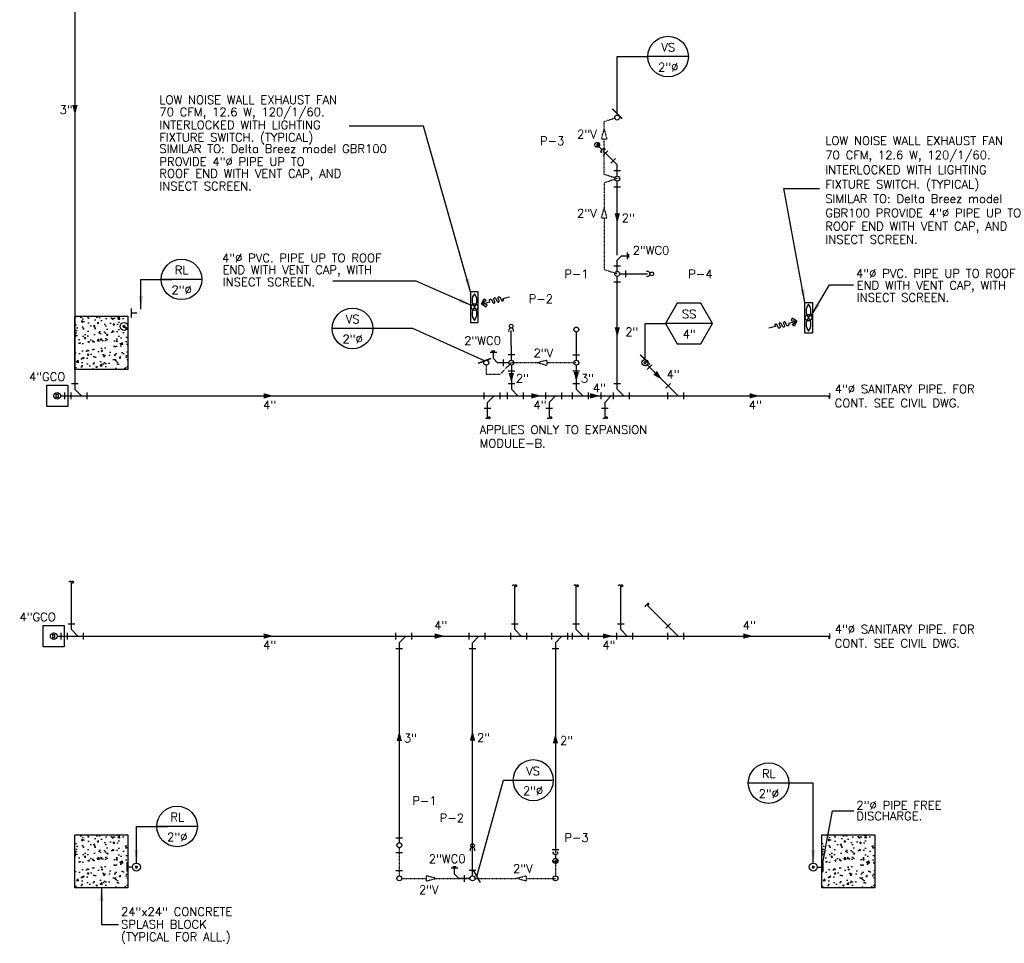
# Model space of a CAD drawing. Header units: inches. Extents: x -3803 to 26533, y -3756 to 2988.
# Tile 5 of 10: x 23312 to 23758, y 2236 to 2654. Entities that reach past the tile are written whole.
import ezdxf
from ezdxf.enums import TextEntityAlignment as Align

# ---------------------------------------------------------------- set-up
doc = ezdxf.new("R2010")
doc.units = ezdxf.units.IN
doc.header["$LTSCALE"] = 0.48
doc.header["$MEASUREMENT"] = 0
doc.linetypes.add('HIDDEN2', pattern=[0.1875, 0.125, -0.0625])
doc.layers.get('0').update_dxf_attribs({"linetype": 'CONTINUOUS'})
for name, color, linetype in [('AIR-FLOW', 8, 'CONTINUOUS'), ('ARNOTE', 4, 'CONTINUOUS'), ('EQUIP', 4, 'CONTINUOUS'), ('LA-MARCA', 7, 'CONTINUOUS'), ('M-PL-FT', 3, 'CONTINUOUS'), ('M-PL-SL', 6, 'CONTINUOUS'), ('M-PL-TXT', 3, 'CONTINUOUS'), ('M-PL-VL', 2, 'HIDDEN2'), ('TEXT', 2, 'CONTINUOUS')]:
    doc.layers.add(name, color=color, linetype=linetype)
doc.styles.add('100', font='SIMPLEX')
doc.styles.add('80', font='simplex.shx', dxfattribs={"height": 7.68})
doc.styles.add('DIM 1-200', font='arial.ttf', dxfattribs={"width": 0.75, "height": 0.3429})
doc.styles.add('PLAIN', font='arial.ttf', dxfattribs={"width": 0.85})
doc.styles.add('SIMPLEX', font='SIMPLEX')
doc.styles.add('Style 1-4 inch', font='arial.ttf', dxfattribs={"height": 3.75})
doc.dimstyles.new('Dim ARCH 1-4 INCH', dxfattribs={"dimscale": 40, "dimtxt": 3.75, "dimasz": 0.09375, "dimexe": 0.09375, "dimexo": 0.03125, "dimgap": 0.023438, "dimtad": 1, "dimdec": 0, "dimzin": 3, "dimdsep": 46, "dimlunit": 4, "dimtxsty": 'Style 1-4 inch', "dimblk": 'ARCHTICK', "dimcen": 0.0625, "dimdle": 0.09375, "dimclrd": 225, "dimclre": 225, "dimclrt": 256, "dimadec": 0, "dimazin": 0, "dimtfac": 1, "dimtdec": 0, "dimtofl": 0, "dimtmove": 1, "dimatfit": 3, "dimfxl": 1, "dimtolj": 1, "dimtzin": 0, "dimlwd": -1, "dimlwe": -1, "dimarcsym": 1})
doc.dimstyles.new('Flecha 5.12', dxfattribs={"dimtxt": 0.6096, "dimasz": 6, "dimexe": 0.16, "dimexo": 0.16, "dimgap": 0.0625, "dimtad": 1, "dimzin": 3, "dimdsep": 46, "dimtxsty": 'DIM 1-200', "dimcen": 3.84, "dimdle": 0.16, "dimclrd": 3, "dimclre": 256, "dimclrt": 256, "dimadec": 0, "dimazin": 0, "dimtfac": 1, "dimtofl": 0, "dimtmove": 0, "dimatfit": 3, "dimfxl": 1, "dimfrac": 2, "dimtolj": 1, "dimtzin": 1, "dimarcsym": 0})
doc.dimstyles.new('Ma24', dxfattribs={"dimscale": 48, "dimtxt": 0.09375, "dimasz": 0.09375, "dimexe": 0.0625, "dimexo": 0.0625, "dimgap": 0.046875, "dimtad": 1, "dimdec": 0, "dimzin": 3, "dimdsep": 46, "dimlunit": 4, "dimtxsty": 'PLAIN', "dimblk": 'ARCHTICK', "dimcen": 0.0625, "dimdle": 0.0625, "dimclrd": 4, "dimclre": 4, "dimclrt": 2, "dimaunit": 1, "dimadec": 0, "dimazin": 0, "dimtfac": 1, "dimtdec": 0, "dimtix": 1, "dimtmove": 2, "dimatfit": 3, "dimldrblk": 'ARCHTICK', "dimfxl": 1, "dimfrac": 2, "dimtolj": 1, "dimtzin": 0, "dimarcsym": 0})

# ---------------------------------------------------------------- blocks, each defined once
blk = doc.blocks.new('*X5')
at = {"color": 0}
for p, q in [((1488.72, 1527.78), (1489.43, 1527.78)), ((1488.75, 1527.81), (1489.44, 1527.81)), ((1488.78, 1527.84), (1489.45, 1527.84)), ((1488.82, 1527.88), (1489.47, 1527.88)), ((1488.85, 1527.91), (1489.48, 1527.91)), ((1488.89, 1527.94), (1489.5, 1527.94)), ((1488.93, 1527.97), (1489.52, 1527.97)), ((1488.97, 1528), (1489.54, 1528)), ((1489.02, 1528.03), (1489.56, 1528.03)), ((1489.06, 1528.06), (1489.58, 1528.06)), ((1489.12, 1528.09), (1489.61, 1528.09)), ((1489.18, 1528.12), (1489.64, 1528.12)), ((1489.25, 1528.16), (1489.67, 1528.16)), ((1489.33, 1528.19), (1489.71, 1528.19)), ((1489.42, 1528.22), (1489.75, 1528.22)), ((1489.55, 1528.25), (1489.79, 1528.25)), ((1488.34, 1526.88), (1489.7, 1526.88)), ((1488.34, 1526.84), (1489.74, 1526.84)), ((1488.34, 1526.81), (1489.78, 1526.81)), ((1488.34, 1526.78), (1489.84, 1526.78)), ((1488.34, 1526.75), (1489.89, 1526.75)), ((1488.34, 1526.72), (1489.94, 1526.72)), ((1488.34, 1526.69), (1489.98, 1526.69)), ((1488.35, 1526.97), (1489.6, 1526.97)), ((1488.35, 1526.94), (1489.63, 1526.94)), ((1488.35, 1526.91), (1489.66, 1526.91)), ((1488.35, 1526.66), (1490.01, 1526.66)), ((1488.35, 1526.62), (1490.04, 1526.62)), ((1488.35, 1526.59), (1490.07, 1526.59)), ((1488.36, 1527.03), (1489.55, 1527.03)), ((1488.36, 1527), (1489.58, 1527)), ((1488.36, 1526.56), (1490.1, 1526.56)), ((1488.36, 1526.53), (1490.12, 1526.53)), ((1488.37, 1527.09), (1489.51, 1527.09)), ((1488.37, 1527.06), (1489.53, 1527.06)), ((1488.37, 1526.5), (1490.14, 1526.5)), ((1488.37, 1526.47), (1490.16, 1526.47)), ((1488.38, 1527.12), (1489.5, 1527.12)), ((1488.38, 1526.44), (1490.18, 1526.44)), ((1488.39, 1527.16), (1489.48, 1527.16)), ((1488.39, 1526.41), (1490.2, 1526.41)), ((1488.4, 1527.19), (1489.47, 1527.19)), ((1488.4, 1526.38), (1490.21, 1526.38)), ((1488.41, 1527.22), (1489.45, 1527.22)), ((1488.41, 1526.34), (1490.23, 1526.34)), ((1488.41, 1526.31), (1490.24, 1526.31)), ((1488.42, 1527.25), (1489.44, 1527.25)), ((1488.43, 1527.28), (1489.43, 1527.28)), ((1488.43, 1526.28), (1490.25, 1526.28)), ((1488.44, 1527.31), (1489.42, 1527.31)), ((1488.44, 1526.25), (1490.26, 1526.25)), ((1488.45, 1527.34), (1489.41, 1527.34)), ((1488.45, 1526.22), (1490.27, 1526.22)), ((1488.46, 1527.38), (1489.41, 1527.38)), ((1488.46, 1526.19), (1490.27, 1526.19)), ((1488.48, 1527.41), (1489.4, 1527.41)), ((1488.48, 1526.16), (1490.28, 1526.16)), ((1488.49, 1527.44), (1489.4, 1527.44)), ((1488.49, 1526.12), (1490.28, 1526.12)), ((1488.51, 1527.47), (1489.4, 1527.47)), ((1488.51, 1526.09), (1490.28, 1526.09)), ((1488.52, 1526.06), (1490.29, 1526.06)), ((1488.53, 1527.5), (1489.39, 1527.5)), ((1488.54, 1527.53), (1489.39, 1527.53)), ((1488.54, 1526.03), (1490.29, 1526.03)), ((1488.56, 1527.56), (1489.4, 1527.56)), ((1488.56, 1526), (1490.29, 1526)), ((1488.58, 1527.59), (1489.4, 1527.59)), ((1488.58, 1525.97), (1490.28, 1525.97)), ((1488.6, 1527.62), (1489.4, 1527.62)), ((1488.6, 1525.94), (1490.28, 1525.94)), ((1488.62, 1527.66), (1489.4, 1527.66)), ((1488.62, 1525.91), (1490.28, 1525.91)), ((1488.64, 1525.88), (1490.27, 1525.88)), ((1488.65, 1527.69), (1489.41, 1527.69)), ((1488.67, 1527.72), (1489.42, 1527.72)), ((1488.67, 1525.84), (1490.27, 1525.84)), ((1488.69, 1525.81), (1490.26, 1525.81)), ((1488.7, 1527.75), (1489.42, 1527.75)), ((1488.72, 1525.78), (1490.25, 1525.78)), ((1488.75, 1525.75), (1490.24, 1525.75)), ((1488.78, 1525.72), (1490.23, 1525.72)), ((1488.81, 1525.69), (1490.22, 1525.69)), ((1488.85, 1525.66), (1490.2, 1525.66)), ((1488.88, 1525.62), (1490.19, 1525.62)), ((1488.92, 1525.59), (1490.17, 1525.59)), ((1488.96, 1525.56), (1490.15, 1525.56)), ((1489.01, 1525.53), (1490.13, 1525.53)), ((1489.06, 1525.5), (1490.1, 1525.5)), ((1489.11, 1525.47), (1490.08, 1525.47)), ((1489.17, 1525.44), (1490.05, 1525.44)), ((1489.24, 1525.41), (1490.02, 1525.41)), ((1489.31, 1525.38), (1489.98, 1525.38)), ((1489.4, 1525.34), (1489.94, 1525.34)), ((1489.52, 1525.31), (1489.9, 1525.31)), ((1489.75, 1525.28), (1489.85, 1525.28))]:
    blk.add_line(p, q, dxfattribs=at)
blk = doc.blocks.new('_ArchTick')
at = {"color": 0, "linetype": 'ByBlock', "const_width": 0.15}
blk.add_lwpolyline([(-0.5, -0.5), (0.5, 0.5)], dxfattribs=at)
blk = doc.blocks.new('VS')
at = {"layer": 'LA-MARCA', "color": 3}
blk.add_line((0.1914, 0), (-0.1914, 0), dxfattribs=at)
at = {"layer": 'LA-MARCA', "color": 2}
blk.add_circle((0, 0), 0.1914, dxfattribs=at)
at = {"layer": 'LA-MARCA', "color": 4, "style": 'SIMPLEX'}
for p in [(0.0017, 0.0814), (0.0017, -0.0768)]:
    blk.add_attdef('REFERENCE', text='', height=0.08, dxfattribs=at).set_placement(p, align=Align.MIDDLE)
blk = doc.blocks.new('SS')
at = {"layer": 'LA-MARCA', "color": 3}
blk.add_line((0.221, 0), (-0.221, 0), dxfattribs=at)
at = {"layer": 'LA-MARCA', "color": 2}
blk.add_lwpolyline([(0.221, 0), (0.1105, 0.1914), (-0.1105, 0.1914), (-0.221, 0), (-0.1105, -0.1914), (0.1105, -0.1914)], close=True, dxfattribs=at)
at = {"layer": 'LA-MARCA', "color": 4, "style": 'SIMPLEX'}
for p in [(0.0017, 0.0814), (0.0017, -0.0768)]:
    blk.add_attdef('REFERENCE', text='', height=0.08, dxfattribs=at).set_placement(p, align=Align.MIDDLE)
blk = doc.blocks.new('*X26')
at = {"color": 0}
for p, q in [((1488.72, 1527.78), (1489.43, 1527.78)), ((1488.75, 1527.81), (1489.44, 1527.81)), ((1488.78, 1527.84), (1489.45, 1527.84)), ((1488.82, 1527.88), (1489.47, 1527.88)), ((1488.85, 1527.91), (1489.48, 1527.91)), ((1488.89, 1527.94), (1489.5, 1527.94)), ((1488.93, 1527.97), (1489.52, 1527.97)), ((1488.97, 1528), (1489.54, 1528)), ((1489.02, 1528.03), (1489.56, 1528.03)), ((1489.06, 1528.06), (1489.58, 1528.06)), ((1489.12, 1528.09), (1489.61, 1528.09)), ((1489.18, 1528.12), (1489.64, 1528.12)), ((1489.25, 1528.16), (1489.67, 1528.16)), ((1489.33, 1528.19), (1489.71, 1528.19)), ((1489.42, 1528.22), (1489.75, 1528.22)), ((1489.55, 1528.25), (1489.79, 1528.25)), ((1488.34, 1526.88), (1489.7, 1526.88)), ((1488.34, 1526.84), (1489.74, 1526.84)), ((1488.34, 1526.81), (1489.78, 1526.81)), ((1488.34, 1526.78), (1489.84, 1526.78)), ((1488.34, 1526.75), (1489.89, 1526.75)), ((1488.34, 1526.72), (1489.94, 1526.72)), ((1488.34, 1526.69), (1489.98, 1526.69)), ((1488.35, 1526.97), (1489.6, 1526.97)), ((1488.35, 1526.94), (1489.63, 1526.94)), ((1488.35, 1526.91), (1489.66, 1526.91)), ((1488.35, 1526.66), (1490.01, 1526.66)), ((1488.35, 1526.62), (1490.04, 1526.62)), ((1488.35, 1526.59), (1490.07, 1526.59)), ((1488.36, 1527.03), (1489.55, 1527.03)), ((1488.36, 1527), (1489.58, 1527)), ((1488.36, 1526.56), (1490.1, 1526.56)), ((1488.36, 1526.53), (1490.12, 1526.53)), ((1488.37, 1527.09), (1489.51, 1527.09)), ((1488.37, 1527.06), (1489.53, 1527.06)), ((1488.37, 1526.5), (1490.14, 1526.5)), ((1488.37, 1526.47), (1490.16, 1526.47)), ((1488.38, 1527.12), (1489.5, 1527.12)), ((1488.38, 1526.44), (1490.18, 1526.44)), ((1488.39, 1527.16), (1489.48, 1527.16)), ((1488.39, 1526.41), (1490.2, 1526.41)), ((1488.4, 1527.19), (1489.47, 1527.19)), ((1488.4, 1526.38), (1490.21, 1526.38)), ((1488.41, 1527.22), (1489.45, 1527.22)), ((1488.41, 1526.34), (1490.23, 1526.34)), ((1488.41, 1526.31), (1490.24, 1526.31)), ((1488.42, 1527.25), (1489.44, 1527.25)), ((1488.43, 1527.28), (1489.43, 1527.28)), ((1488.43, 1526.28), (1490.25, 1526.28)), ((1488.44, 1527.31), (1489.42, 1527.31)), ((1488.44, 1526.25), (1490.26, 1526.25)), ((1488.45, 1527.34), (1489.41, 1527.34)), ((1488.45, 1526.22), (1490.27, 1526.22)), ((1488.46, 1527.38), (1489.41, 1527.38)), ((1488.46, 1526.19), (1490.27, 1526.19)), ((1488.48, 1527.41), (1489.4, 1527.41)), ((1488.48, 1526.16), (1490.28, 1526.16)), ((1488.49, 1527.44), (1489.4, 1527.44)), ((1488.49, 1526.12), (1490.28, 1526.12)), ((1488.51, 1527.47), (1489.4, 1527.47)), ((1488.51, 1526.09), (1490.28, 1526.09)), ((1488.52, 1526.06), (1490.29, 1526.06)), ((1488.53, 1527.5), (1489.39, 1527.5)), ((1488.54, 1527.53), (1489.39, 1527.53)), ((1488.54, 1526.03), (1490.29, 1526.03)), ((1488.56, 1527.56), (1489.4, 1527.56)), ((1488.56, 1526), (1490.29, 1526)), ((1488.58, 1527.59), (1489.4, 1527.59)), ((1488.58, 1525.97), (1490.28, 1525.97)), ((1488.6, 1527.62), (1489.4, 1527.62)), ((1488.6, 1525.94), (1490.28, 1525.94)), ((1488.62, 1527.66), (1489.4, 1527.66)), ((1488.62, 1525.91), (1490.28, 1525.91)), ((1488.64, 1525.88), (1490.27, 1525.88)), ((1488.65, 1527.69), (1489.41, 1527.69)), ((1488.67, 1527.72), (1489.42, 1527.72)), ((1488.67, 1525.84), (1490.27, 1525.84)), ((1488.69, 1525.81), (1490.26, 1525.81)), ((1488.7, 1527.75), (1489.42, 1527.75)), ((1488.72, 1525.78), (1490.25, 1525.78)), ((1488.75, 1525.75), (1490.24, 1525.75)), ((1488.78, 1525.72), (1490.23, 1525.72)), ((1488.81, 1525.69), (1490.22, 1525.69)), ((1488.85, 1525.66), (1490.2, 1525.66)), ((1488.88, 1525.62), (1490.19, 1525.62)), ((1488.92, 1525.59), (1490.17, 1525.59)), ((1488.96, 1525.56), (1490.15, 1525.56)), ((1489.01, 1525.53), (1490.13, 1525.53)), ((1489.06, 1525.5), (1490.1, 1525.5)), ((1489.11, 1525.47), (1490.08, 1525.47)), ((1489.17, 1525.44), (1490.05, 1525.44)), ((1489.24, 1525.41), (1490.02, 1525.41)), ((1489.31, 1525.38), (1489.98, 1525.38)), ((1489.4, 1525.34), (1489.94, 1525.34)), ((1489.52, 1525.31), (1489.9, 1525.31)), ((1489.75, 1525.28), (1489.85, 1525.28))]:
    blk.add_line(p, q, dxfattribs=at)
blk = doc.blocks.new('A$C62CB7B83')
at = {"layer": 'AIR-FLOW', "color": 2}
for points in [[(-17.89, -0.06), (-15.24, 2.95), (-14.2, 1.34), (-17.89, -0.06)], [(-17.89, -0.06), (-15.22, -3.05), (-14.19, -1.44), (-17.89, -0.06)]]:
    blk.add_lwpolyline(points, dxfattribs=at)
blk.add_lwpolyline([(-17.89, -0.06), (-11.84, -0.04), (-11.99, 0.8, -1), (-10.44, 1.08), (-10.04, -1.15, 1), (-8.48, -0.87), (-8.78, 0.81, -1), (-7.23, 1.09), (-6.83, -1.13, 1), (-5.28, -0.86), (-5.58, 0.82, -1), (-4.02, 1.1), (-3.61, -1.18, 1), (-2.2, -0.93), (-2.37, -0.01), (2.37, 0.01)], format="xyb", dxfattribs=at)

msp = doc.modelspace()

# ---------------------------------------------------------------- hatches: boundary and pattern name
at = {"layer": 'M-PL-FT'}
h = msp.add_hatch(dxfattribs=at)
h.set_pattern_fill('AR-CONC', color=9)
h.set_pattern_definition([(50, (7875.533, 20551.327), (7.1726018, -0.6275213), [0.75, -8.25]), (355, (7875.533, 20551.327), (-1.3875133, 7.5219213), [0.6, -6.6]), (100.451444, (7876.131, 20551.2745), (5.7850885, 6.8944), [0.637402, -7.0114211]), (46.1842, (7875.533, 20553.327), (10.6724133, -1.6551928), [1.125, -12.375]), (96.635635, (7876.423, 20553.189), (9.3466195, 9.741186), [0.9561034, -10.5171376]), (351.184164, (7875.533, 20553.327), (9.3466195, 9.741186), [0.9, -9.9]), (21, (7876.533, 20552.827), (5.9690705, -4.0261889), [0.75, -8.25]), (326, (7876.533, 20552.827), (2.4331533, 7.2515005), [0.6, -6.6]), (71.451445, (7877.0306, 20552.491), (8.4022238, 3.2253115), [0.637402, -7.0114211]), (37.5, (7875.5332, 20551.3268), (0.12159855, 3.32893854), [0, -6.52, 0, -6.7, 0, -6.625]), (7.5, (7875.5332, 20551.327), (2.6306954, 3.9441171), [0, -3.82, 0, -6.37, 0, -2.525]), (327.5, (7873.3032, 20551.3268), (5.33822436, -0.22554872), [0, -2.5, 0, -7.8, 0, -10.35]), (317.5, (7872.303, 20551.327), (5.8318617, 1.0010498), [0, -3.25, 0, -5.18, 0, -7.35])])
h.paths.add_polyline_path([(23336.93, 2520.11), (23360.93, 2520.11), (23360.93, 2496.11), (23336.93, 2496.11)])
h = msp.add_hatch(dxfattribs=at)
h.set_pattern_fill('AR-CONC', color=9)
h.set_pattern_definition([(50, (7875.533, 20316.575), (7.1726018, -0.6275213), [0.75, -8.25]), (355, (7875.533, 20316.575), (-1.3875133, 7.5219213), [0.6, -6.6]), (100.451444, (7876.131, 20316.523), (5.7850885, 6.8944), [0.637402, -7.0114211]), (46.1842, (7875.533, 20318.575), (10.6724133, -1.6551928), [1.125, -12.375]), (96.635635, (7876.423, 20318.437), (9.3466195, 9.741186), [0.9561034, -10.5171376]), (351.184164, (7875.533, 20318.575), (9.3466195, 9.741186), [0.9, -9.9]), (21, (7876.533, 20318.075), (5.9690705, -4.0261889), [0.75, -8.25]), (326, (7876.533, 20318.075), (2.4331533, 7.2515005), [0.6, -6.6]), (71.451445, (7877.0306, 20317.74), (8.4022238, 3.2253115), [0.637402, -7.0114211]), (37.5, (7875.5332, 20316.5752), (0.12159855, 3.32893854), [0, -6.52, 0, -6.7, 0, -6.625]), (7.5, (7875.5332, 20316.5752), (2.6306954, 3.9441171), [0, -3.82, 0, -6.37, 0, -2.525]), (327.5, (7873.3032, 20316.5752), (5.33822436, -0.22554872), [0, -2.5, 0, -7.8, 0, -10.35]), (317.5, (7872.303, 20316.5752), (5.8318617, 1.0010498), [0, -3.25, 0, -5.18, 0, -7.35])])
h.paths.add_polyline_path([(23336.93, 2285.36), (23360.93, 2285.36), (23360.93, 2261.36), (23336.93, 2261.36)])
h = msp.add_hatch(dxfattribs=at)
h.set_pattern_fill('AR-CONC', color=9)
h.set_pattern_definition([(50, (8213.658, 20316.575), (7.1726018, -0.6275213), [0.75, -8.25]), (355, (8213.658, 20316.575), (-1.3875133, 7.5219213), [0.6, -6.6]), (100.451444, (8214.256, 20316.523), (5.7850885, 6.8944), [0.637402, -7.0114211]), (46.1842, (8213.658, 20318.575), (10.6724133, -1.6551928), [1.125, -12.375]), (96.635635, (8214.548, 20318.437), (9.3466195, 9.741186), [0.9561034, -10.5171376]), (351.184164, (8213.658, 20318.575), (9.3466195, 9.741186), [0.9, -9.9]), (21, (8214.658, 20318.075), (5.9690705, -4.0261889), [0.75, -8.25]), (326, (8214.658, 20318.075), (2.4331533, 7.2515005), [0.6, -6.6]), (71.451445, (8215.1556, 20317.74), (8.4022238, 3.2253115), [0.637402, -7.0114211]), (37.5, (8213.6582, 20316.5752), (0.12159855, 3.32893854), [0, -6.52, 0, -6.7, 0, -6.625]), (7.5, (8213.6582, 20316.5752), (2.6306954, 3.9441171), [0, -3.82, 0, -6.37, 0, -2.525]), (327.5, (8211.4282, 20316.5752), (5.33822436, -0.22554872), [0, -2.5, 0, -7.8, 0, -10.35]), (317.5, (8210.428, 20316.5752), (5.8318617, 1.0010498), [0, -3.25, 0, -5.18, 0, -7.35])])
h.paths.add_polyline_path([(23675.05, 2285.36), (23699.05, 2285.36), (23699.05, 2261.36), (23675.05, 2261.36)])

# ---------------------------------------------------------------- linework, layer by layer
at = {"layer": 'EQUIP', "color": 4}
for points in [[(23516.1, 2531.18), (23516.1, 2517.32), (23519.43, 2517.32), (23519.43, 2531.18), (23516.1, 2531.18), (23516.1, 2531.18)], [(23670.9, 2526.36), (23670.9, 2512.5), (23667.43, 2512.5), (23667.43, 2526.36), (23670.9, 2526.36), (23670.9, 2526.36)]]:
    msp.add_lwpolyline(points, dxfattribs=at)
for centre, start, end in [((23521.47, 2527.34), 140.291, 219.709), ((23514.18, 2527.34), 320.291, 39.709), ((23521.47, 2521.29), 140.291, 219.709), ((23514.18, 2521.29), 320.291, 39.709), ((23672.75, 2522.52), 140.291, 219.709), ((23665.46, 2522.52), 320.291, 39.709), ((23672.75, 2516.47), 140.291, 219.709), ((23665.46, 2516.47), 320.291, 39.709)]:
    msp.add_arc(centre, 4.74, start, end, dxfattribs=at)
at = {"layer": 'M-PL-FT'}
for p, q in [((23576.08, 2592.96), (23578.2, 2595.08)), ((23576.08, 2592.96), (23578.2, 2595.08)), ((23579.57, 2589.46), (23581.7, 2591.59)), ((23579.57, 2589.46), (23581.7, 2591.59)), ((23580.98, 2586.07), (23583.98, 2586.07)), ((23580.98, 2586.07), (23583.98, 2586.07)), ((23580.98, 2578.8), (23583.98, 2578.8)), ((23587.1, 2545.95), (23587.1, 2548.95)), ((23587.1, 2545.95), (23587.1, 2548.95)), ((23587.77, 2546.73), (23587.77, 2548.23)), ((23580.98, 2542.94), (23583.98, 2542.94)), ((23580.98, 2542.94), (23583.98, 2542.94)), ((23586.22, 2540.81), (23586.22, 2537.81)), ((23580.98, 2535.67), (23583.98, 2535.67)), ((23362.41, 2523.58), (23362.41, 2519.51)), ((23527.89, 2503.73), (23524.89, 2503.73)), ((23527.89, 2503.73), (23524.89, 2503.73)), ((23527.1, 2504.4), (23525.6, 2504.4)), ((23533.03, 2502.84), (23536.03, 2502.84)), ((23562.44, 2502.74), (23565.44, 2502.74)), ((23562.44, 2502.74), (23565.44, 2502.74)), ((23530.9, 2497.61), (23530.9, 2500.61)), ((23530.9, 2497.61), (23530.9, 2500.61)), ((23598.09, 2498.19), (23595.97, 2496.07)), ((23533.03, 2495.48), (23536.03, 2495.48)), ((23562.44, 2495.48), (23565.44, 2495.48)), ((23335.43, 2489.72), (23338.43, 2489.72)), ((23533.03, 2489.72), (23536.03, 2489.72)), ((23562.44, 2489.72), (23565.44, 2489.72)), ((23580.98, 2489.72), (23583.98, 2489.72)), ((23606.53, 2489.75), (23604.41, 2487.62)), ((23332.29, 2482.61), (23332.29, 2485.61)), ((23335.19, 2482.61), (23335.19, 2485.61)), ((23342.46, 2482.61), (23342.46, 2485.61)), ((23522.04, 2485.61), (23522.04, 2482.61)), ((23529.3, 2485.61), (23529.3, 2482.61)), ((23532.8, 2482.61), (23532.8, 2485.61)), ((23540.06, 2482.61), (23540.06, 2485.61)), ((23549.94, 2485.61), (23549.94, 2482.61)), ((23557.2, 2485.61), (23557.2, 2482.61)), ((23562.21, 2482.61), (23562.21, 2485.61)), ((23569.48, 2482.61), (23569.48, 2485.61)), ((23575.11, 2485.61), (23575.11, 2482.61)), ((23580.75, 2482.61), (23580.75, 2485.61)), ((23588.01, 2482.61), (23588.01, 2485.61)), ((23605.4, 2482.61), (23605.4, 2485.61)), ((23612.66, 2482.61), (23612.66, 2485.61)), ((23522.27, 2478.5), (23525.27, 2478.5)), ((23550.17, 2478.5), (23553.17, 2478.5)), ((23575.34, 2478.5), (23578.34, 2478.5)), ((23333.8, 2380.97), (23336.8, 2380.97)), ((23534.54, 2380.97), (23537.54, 2380.97)), ((23562.44, 2380.97), (23565.44, 2380.97)), ((23582.55, 2380.97), (23585.55, 2380.97)), ((23606.53, 2380.99), (23604.41, 2378.87)), ((23330.66, 2373.86), (23330.66, 2376.86)), ((23333.57, 2373.86), (23333.57, 2376.86)), ((23340.83, 2373.86), (23340.83, 2376.86)), ((23482.06, 2376.86), (23482.06, 2373.86)), ((23489.32, 2376.86), (23489.32, 2373.86)), ((23515.2, 2376.86), (23515.2, 2373.86)), ((23522.46, 2376.86), (23522.46, 2373.86)), ((23534.31, 2373.86), (23534.31, 2376.86)), ((23541.57, 2373.86), (23541.57, 2376.86)), ((23552.76, 2376.86), (23552.76, 2373.86)), ((23560.02, 2376.86), (23560.02, 2373.86)), ((23562.21, 2373.86), (23562.21, 2376.86)), ((23569.48, 2373.86), (23569.48, 2376.86)), ((23582.32, 2373.86), (23582.32, 2376.86)), ((23589.58, 2373.86), (23589.58, 2376.86)), ((23605.4, 2373.86), (23605.4, 2376.86)), ((23612.66, 2373.86), (23612.66, 2376.86)), ((23482.29, 2369.74), (23485.29, 2369.74)), ((23515.43, 2369.74), (23518.43, 2369.74)), ((23552.99, 2369.74), (23555.99, 2369.74)), ((23482.29, 2284.05), (23485.29, 2284.05)), ((23482.29, 2284.05), (23485.29, 2284.05)), ((23552.99, 2278.81), (23555.99, 2278.81)), ((23552.99, 2278.81), (23555.99, 2278.81)), ((23482.29, 2277.45), (23485.29, 2277.45)), ((23482.29, 2277.45), (23485.29, 2277.45)), ((23360.39, 2272.81), (23360.39, 2268.74)), ((23510.29, 2270.29), (23507.29, 2270.29)), ((23510.29, 2270.29), (23507.29, 2270.29)), ((23509.5, 2270.96), (23508, 2270.96)), ((23515.43, 2269.4), (23518.43, 2269.4)), ((23675.52, 2272.81), (23675.52, 2268.74)), ((23482.29, 2269.3), (23485.29, 2269.3)), ((23482.29, 2269.3), (23485.29, 2269.3)), ((23513.3, 2264.17), (23513.3, 2267.17)), ((23513.3, 2264.17), (23513.3, 2267.17))]:
    msp.add_line(p, q, dxfattribs=at)
for points in [[(23575.72, 2594.26, -0.092128), (23575.42, 2594.25, -0.160064), (23575.22, 2594.35, -0.160064), (23575.11, 2594.56, -0.106314), (23575.13, 2594.9, -0.070973), (23575.28, 2595.24, -0.057274), (23575.56, 2595.6, -0.057274), (23575.92, 2595.88, -0.070973), (23576.26, 2596.03, -0.106314), (23576.6, 2596.05, -0.160064), (23576.81, 2595.94, -0.160064), (23576.91, 2595.74, -0.092128), (23576.9, 2595.44)], [(23553.65, 2277.64, 0.092128), (23553.43, 2277.44, 0.160064), (23553.36, 2277.22, 0.160064), (23553.43, 2277, 0.106314), (23553.69, 2276.77, 0.070973), (23554.03, 2276.63, 0.057274), (23554.49, 2276.58, 0.057274), (23554.94, 2276.63, 0.070973), (23555.28, 2276.77, 0.106314), (23555.54, 2277, 0.160064), (23555.61, 2277.22, 0.160064), (23555.54, 2277.44, 0.092128), (23555.32, 2277.64)]]:
    msp.add_lwpolyline(points, format="xyb", dxfattribs=at)
at = {"layer": 'M-PL-FT', "color": 9}
for points in [[(23336.93, 2520.11), (23360.93, 2520.11), (23360.93, 2496.11), (23336.93, 2496.11)], [(23336.93, 2285.36), (23360.93, 2285.36), (23360.93, 2261.36), (23336.93, 2261.36)], [(23675.05, 2285.36), (23699.05, 2285.36), (23699.05, 2261.36), (23675.05, 2261.36)]]:
    msp.add_lwpolyline(points, close=True, dxfattribs=at)
at = {"layer": 'M-PL-FT'}
for points in [[(23333.72, 2488.91), (23333.72, 2479.31), (23324.12, 2479.31), (23324.12, 2488.91)], [(23332.09, 2380.16), (23332.09, 2370.56), (23322.49, 2370.56), (23322.49, 2380.16)]]:
    msp.add_lwpolyline(points, close=True, dxfattribs=at)
at = {"layer": 'M-PL-FT', "color": 1}
for points in [[(23328.33, 2484.7), (23328.33, 2483.52), (23329.5, 2483.52), (23329.5, 2484.7)], [(23326.7, 2375.94), (23326.7, 2374.77), (23327.88, 2374.77), (23327.88, 2375.94)]]:
    msp.add_lwpolyline(points, close=True, dxfattribs=at)
at = {"layer": 'M-PL-FT', "linetype": 'Continuous'}
for centre in [(23582.48, 2610.1), (23573.38, 2597.78), (23582.48, 2582.44), (23582.48, 2539.31), (23563.94, 2514.11), (23523.14, 2499.11), (23534.53, 2499.11), (23563.94, 2499.11), (23483.79, 2280.67), (23554.49, 2273.57), (23483.79, 2265.67), (23516.93, 2265.67), (23554.49, 2265.67)]:
    msp.add_circle(centre, 1.12, dxfattribs=at)
at = {"layer": 'M-PL-FT'}
for centre, radius in [((23598.12, 2539.31), 0.844), ((23598.12, 2539.31), 0.844), ((23534.41, 2515.65), 0.844), ((23534.41, 2515.65), 0.844), ((23328.92, 2484.11), 1.5), ((23327.29, 2375.36), 1.5), ((23516.93, 2280.59), 0.844), ((23516.93, 2280.59), 0.844)]:
    msp.add_circle(centre, radius, dxfattribs=at)
at = {"layer": 'M-PL-FT', "color": 6, "linetype": 'Continuous'}
for centre in [(23517.83, 2524.32), (23669.11, 2519.5)]:
    msp.add_circle(centre, 1.5, dxfattribs=at)
at = {"layer": 'M-PL-FT'}
for centre, radius, start, end in [((23572.77, 2597.6), 0.64, 253.4906, 16.5094), ((23573.99, 2597.96), 0.64, 73.4906, 196.5094), ((23596.15, 2539.31), 1.12, 247.8741, 112.1259), ((23534.41, 2513.69), 1.12, 337.8741, 202.1259), ((23516.93, 2278.62), 1.12, 337.8741, 202.1259), ((23555.05, 2273.26), 0.64, 28.4906, 151.5094), ((23553.92, 2273.87), 0.64, 208.4906, 331.5094)]:
    msp.add_arc(centre, radius, start, end, dxfattribs=at)
at = {"layer": 'M-PL-SL'}
for p, q in [((23336.93, 2763.36), (23336.93, 2487.11)), ((23574.18, 2596.98), (23575.56, 2595.6)), ((23576.01, 2595.15), (23582.48, 2588.68)), ((23582.48, 2583.56), (23582.48, 2588.68)), ((23582.48, 2547.74), (23582.48, 2581.31)), ((23584.43, 2547.45), (23582.48, 2545.55)), ((23584.43, 2547.45), (23587.1, 2547.45)), ((23582.48, 2540.43), (23582.48, 2545.55)), ((23582.48, 2487.11), (23582.48, 2538.18)), ((23583.61, 2539.31), (23596.15, 2539.31)), ((23534.53, 2500.23), (23534.41, 2513.69)), ((23563.94, 2512.98), (23563.94, 2500.23)), ((23526.39, 2501.06), (23526.39, 2503.73)), ((23526.39, 2501.06), (23528.29, 2499.11)), ((23533.4, 2499.11), (23528.29, 2499.11)), ((23534.53, 2497.98), (23534.53, 2487.11)), ((23563.94, 2497.98), (23563.94, 2487.11)), ((23596.05, 2498.11), (23610.05, 2484.11)), ((23330.41, 2484.11), (23678.49, 2484.11)), ((23336.93, 2487.11), (23339.85, 2484.11)), ((23523.77, 2481.11), (23526.69, 2484.11)), ((23534.53, 2487.11), (23537.45, 2484.11)), ((23551.67, 2481.11), (23554.59, 2484.11)), ((23563.94, 2487.11), (23566.87, 2484.11)), ((23576.84, 2481.11), (23579.76, 2484.11)), ((23582.48, 2487.11), (23585.4, 2484.11)), ((23523.77, 2473.99), (23523.77, 2481.11)), ((23551.67, 2481.11), (23551.67, 2473.99)), ((23576.84, 2481.11), (23576.84, 2473.99)), ((23335.3, 2378.36), (23335.3, 2399.78)), ((23536.04, 2378.36), (23536.04, 2398.16)), ((23563.94, 2378.36), (23563.94, 2398.16)), ((23584.05, 2378.36), (23584.05, 2398.16)), ((23596.05, 2389.36), (23610.05, 2375.36)), ((23335.3, 2378.36), (23338.22, 2375.36)), ((23536.04, 2378.36), (23538.96, 2375.36)), ((23563.94, 2378.36), (23566.87, 2375.36)), ((23584.05, 2378.36), (23586.97, 2375.36)), ((23328.79, 2375.36), (23678.49, 2375.36)), ((23483.79, 2372.36), (23486.71, 2375.36)), ((23483.79, 2372.36), (23483.79, 2281.79)), ((23516.93, 2372.36), (23519.85, 2375.36)), ((23516.93, 2266.79), (23516.93, 2372.36)), ((23554.49, 2372.36), (23557.41, 2375.36)), ((23554.49, 2372.36), (23554.49, 2277.22)), ((23554.49, 2276.58), (23554.49, 2274.69)), ((23508.79, 2267.62), (23508.79, 2270.29)), ((23508.79, 2267.62), (23510.69, 2265.67)), ((23515.81, 2265.67), (23510.69, 2265.67))]:
    msp.add_line(p, q, dxfattribs=at)
at = {"layer": 'M-PL-SL', "color": 4}
for p, q in [((23364.96, 2521.54), (23362.41, 2521.54)), ((23362.94, 2270.78), (23360.39, 2270.78)), ((23672.97, 2270.77), (23675.52, 2270.77))]:
    msp.add_line(p, q, dxfattribs=at)
for points in [[(23358.78, 2515.54, 0.703, 0.703, 1), (23359.48, 2515.54, 0.703, 0.703, 1)], [(23364.39, 2270.78, 0.703, 0.703, 1), (23365.09, 2270.78, 0.703, 0.703, 1)], [(23671.59, 2270.78, 0.703, 0.703, -1), (23670.89, 2270.78, 0.703, 0.703, -1)]]:
    msp.add_lwpolyline(points, format="xyseb", close=True, dxfattribs=at)
at = {"layer": 'M-PL-SL'}
msp.add_lwpolyline([(23594.7, 2499.11, 0.703, 0.703, 1), (23595.4, 2499.11, 0.703, 0.703, 1)], format="xyseb", close=True, dxfattribs=at)
at = {"layer": 'M-PL-SL', "color": 4}
for centre in [(23359.13, 2515.54), (23364.74, 2270.78), (23671.24, 2270.78)]:
    msp.add_circle(centre, 1.8, dxfattribs=at)
at = {"layer": 'M-PL-SL'}
msp.add_circle((23595.05, 2499.11), 1.41, dxfattribs=at)
for centre, start, end in [((23678.79, 2483.54), 118.4906, 241.5094), ((23678.18, 2484.67), 298.4906, 61.5094), ((23678.18, 2483.54), 298.4906, 61.5094), ((23524.5, 2473.89), 28.4906, 151.5094), ((23552.41, 2473.89), 28.4906, 151.5094), ((23577.58, 2473.89), 28.4906, 151.5094), ((23523.38, 2474.5), 208.4906, 331.5094), ((23524.5, 2474.5), 208.4906, 331.5094), ((23551.28, 2474.5), 208.4906, 331.5094), ((23552.41, 2474.5), 208.4906, 331.5094), ((23576.45, 2474.5), 208.4906, 331.5094), ((23577.58, 2474.5), 208.4906, 331.5094), ((23334.73, 2399.46), 28.4906, 151.5094), ((23335.85, 2399.46), 28.4906, 151.5094), ((23335.85, 2400.07), 208.4906, 331.5094), ((23535.47, 2397.84), 28.4906, 151.5094), ((23536.59, 2397.84), 28.4906, 151.5094), ((23536.59, 2398.45), 208.4906, 331.5094), ((23563.37, 2397.84), 28.4906, 151.5094), ((23564.5, 2397.84), 28.4906, 151.5094), ((23564.5, 2398.45), 208.4906, 331.5094), ((23583.48, 2397.84), 28.4906, 151.5094), ((23584.6, 2397.84), 28.4906, 151.5094), ((23584.6, 2398.45), 208.4906, 331.5094), ((23596.59, 2389.53), 72.2388, 195.2576), ((23596.16, 2389.97), 252.2388, 15.2576), ((23595.77, 2388.75), 72.2388, 195.2576), ((23678.18, 2375.92), 298.4906, 61.5094), ((23678.79, 2374.79), 118.4906, 241.5094), ((23678.18, 2374.79), 298.4906, 61.5094)]:
    msp.add_arc(centre, 0.64, start, end, dxfattribs=at)
for points in [[(23336.93, 2611.21), (23335.72, 2615.71), (23338.13, 2615.71)], [(23582.48, 2562.22), (23581.28, 2566.72), (23583.69, 2566.72)], [(23582.48, 2510.63), (23581.28, 2515.13), (23583.69, 2515.13)], [(23534.53, 2489.97), (23533.32, 2494.47), (23535.73, 2494.47)], [(23563.94, 2490.43), (23562.74, 2494.93), (23565.15, 2494.93)], [(23602.76, 2491.4), (23598.73, 2493.72), (23600.43, 2495.43)], [(23426.87, 2484.11), (23422.37, 2482.9), (23422.37, 2485.31)], [(23548.13, 2484.11), (23543.63, 2482.9), (23543.63, 2485.31)], [(23574.7, 2484.11), (23570.2, 2482.9), (23570.2, 2485.31)], [(23646.91, 2484.11), (23642.41, 2482.9), (23642.41, 2485.31)], [(23426.87, 2375.36), (23422.37, 2374.15), (23422.37, 2376.56)], [(23504.37, 2375.36), (23499.87, 2374.15), (23499.87, 2376.56)], [(23580.47, 2375.36), (23575.97, 2374.15), (23575.97, 2376.56)], [(23644.06, 2375.36), (23639.56, 2374.15), (23639.56, 2376.56)], [(23483.79, 2332.35), (23482.59, 2327.85), (23485, 2327.85)], [(23516.93, 2332.54), (23515.72, 2328.04), (23518.14, 2328.04)], [(23554.49, 2331.27), (23553.28, 2326.77), (23555.69, 2326.77)]]:
    msp.add_solid(points, dxfattribs=at)
at = {"layer": 'M-PL-VL'}
for p, q in [((23581.41, 2609.76), (23576.53, 2608.2)), ((23576.53, 2604.87), (23576.53, 2608.2)), ((23576.53, 2584.33), (23576.53, 2600.37)), ((23582.48, 2582.44), (23576.53, 2584.33)), ((23582.48, 2582.44), (23576.53, 2580.54)), ((23576.53, 2580.54), (23576.53, 2569.04)), ((23576.53, 2564.54), (23576.53, 2541.2)), ((23582.48, 2539.31), (23576.53, 2541.2)), ((23523.14, 2497.98), (23523.14, 2493.98)), ((23534.53, 2499.11), (23529.54, 2493.98)), ((23546.02, 2499.11), (23534.53, 2499.11)), ((23523.14, 2493.98), (23529.54, 2493.98)), ((23483.79, 2279.54), (23483.79, 2266.79)), ((23554.49, 2272.44), (23554.49, 2266.79)), ((23484.92, 2265.67), (23495.94, 2265.67)), ((23500.44, 2265.67), (23515.62, 2265.67)), ((23518.06, 2265.67), (23536.72, 2265.67)), ((23541.22, 2265.67), (23554.49, 2265.67))]:
    msp.add_line(p, q, dxfattribs=at)
for points in [[(23576.53, 2604.87), (23577.74, 2600.37), (23575.33, 2600.37), (23576.53, 2604.87)], [(23576.53, 2569.04), (23577.74, 2564.54), (23575.33, 2564.54), (23576.53, 2569.04)], [(23546.02, 2499.11), (23550.52, 2500.31), (23550.52, 2497.9), (23546.02, 2499.11)], [(23563.94, 2499.11), (23550.52, 2499.11)], [(23500.44, 2265.67), (23495.94, 2266.87), (23495.94, 2264.46), (23500.44, 2265.67)], [(23536.72, 2265.67), (23541.22, 2266.87), (23541.22, 2264.46), (23536.72, 2265.67)]]:
    msp.add_lwpolyline(points, dxfattribs=at)

# ---------------------------------------------------------------- block references
at = {"xscale": 0.6407743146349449, "yscale": 0.6407743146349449, "zscale": 0.6407743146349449}
for p, rotation in [((23532.17, 2528.59, -86.02), 13.86801010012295), ((23652.65, 2515.09, -86.02), 193.8680101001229)]:
    msp.add_blockref('A$C62CB7B83', p, dxfattribs=dict(at, rotation=rotation))
at = {"layer": 'ARNOTE'}
ref = msp.add_blockref('VS', (23605.49, 2637.69), dxfattribs=dict(at, xscale=48, yscale=48, zscale=48))
ref.add_attrib('REFERENCE', 'VS', dxfattribs={"layer": 'LA-MARCA', "color": 4, "height": 3.84, "style": 'SIMPLEX'}).set_placement((23605.57, 2641.91), align=Align.MIDDLE)
ref.add_attrib('REFERENCE', '2"%%C', dxfattribs={"layer": 'LA-MARCA', "color": 4, "height": 3.84, "style": 'SIMPLEX'}).set_placement((23605.57, 2632.92), align=Align.MIDDLE)
ref = msp.add_blockref('VS', (23385.18, 2536.84), dxfattribs=dict(at, xscale=48, yscale=48, zscale=48))
ref.add_attrib('REFERENCE', 'RL', dxfattribs={"layer": 'LA-MARCA', "color": 4, "height": 3.84, "style": 'SIMPLEX'}).set_placement((23385.26, 2541.06), align=Align.MIDDLE)
ref.add_attrib('REFERENCE', '2"%%C', dxfattribs={"layer": 'LA-MARCA', "color": 4, "height": 3.84, "style": 'SIMPLEX'}).set_placement((23385.26, 2532.06), align=Align.MIDDLE)
ref = msp.add_blockref('VS', (23462.61, 2514.61), dxfattribs=dict(at, xscale=48, yscale=48, zscale=48))
ref.add_attrib('REFERENCE', 'VS', dxfattribs={"layer": 'LA-MARCA', "color": 4, "height": 3.84, "style": 'SIMPLEX'}).set_placement((23462.69, 2518.83), align=Align.MIDDLE)
ref.add_attrib('REFERENCE', '2"%%C', dxfattribs={"layer": 'LA-MARCA', "color": 4, "height": 3.84, "style": 'SIMPLEX'}).set_placement((23462.69, 2509.83), align=Align.MIDDLE)
ref = msp.add_blockref('SS', (23614.96, 2516.86), dxfattribs=dict(at, xscale=48, yscale=48, zscale=48))
ref.add_attrib('REFERENCE', 'SS', dxfattribs={"layer": 'LA-MARCA', "color": 4, "height": 3.84, "style": 'SIMPLEX'}).set_placement((23615.04, 2521.13), align=Align.MIDDLE)
ref.add_attrib('REFERENCE', '4"', dxfattribs={"layer": 'LA-MARCA', "color": 4, "height": 3.84, "style": 'SIMPLEX'}).set_placement((23615.04, 2512.06), align=Align.MIDDLE)
ref = msp.add_blockref('VS', (23544.45, 2310.08), dxfattribs=dict(at, xscale=-48, yscale=48, zscale=48))
ref.add_attrib('REFERENCE', 'VS', dxfattribs={"layer": 'LA-MARCA', "color": 4, "height": 3.84, "style": 'SIMPLEX'}).set_placement((23544.37, 2314.3), align=Align.MIDDLE)
ref.add_attrib('REFERENCE', '2"%%C', dxfattribs={"layer": 'LA-MARCA', "color": 4, "height": 3.84, "style": 'SIMPLEX'}).set_placement((23544.37, 2305.3), align=Align.MIDDLE)
ref = msp.add_blockref('VS', (23651.02, 2308.82), dxfattribs=dict(at, xscale=48, yscale=48, zscale=48))
ref.add_attrib('REFERENCE', 'RL', dxfattribs={"layer": 'LA-MARCA', "color": 4, "height": 3.84, "style": 'SIMPLEX'}).set_placement((23651.1, 2313.04), align=Align.MIDDLE)
ref.add_attrib('REFERENCE', '2"%%C', dxfattribs={"layer": 'LA-MARCA', "color": 4, "height": 3.84, "style": 'SIMPLEX'}).set_placement((23651.1, 2304.04), align=Align.MIDDLE)
ref = msp.add_blockref('VS', (23383.16, 2289.19), dxfattribs=dict(at, xscale=48, yscale=48, zscale=48))
ref.add_attrib('REFERENCE', 'RL', dxfattribs={"layer": 'LA-MARCA', "color": 4, "height": 3.84, "style": 'SIMPLEX'}).set_placement((23383.24, 2293.41), align=Align.MIDDLE)
ref.add_attrib('REFERENCE', '2"%%C', dxfattribs={"layer": 'LA-MARCA', "color": 4, "height": 3.84, "style": 'SIMPLEX'}).set_placement((23383.24, 2284.41), align=Align.MIDDLE)
at = {"layer": 'M-PL-FT', "color": 8, "xscale": 0.7499999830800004, "yscale": 0.7499999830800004, "zscale": 0.7499999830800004}
for name, p, rotation in [('*X5', (25173.19, 2617.37), 134.9999999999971), ('*X26', (24699.57, 1156.19), 89.99999999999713)]:
    msp.add_blockref(name, p, dxfattribs=dict(at, rotation=rotation))

# ---------------------------------------------------------------- texts
at = {"layer": 'M-PL-TXT'}
for s, style, p in [('LOW NOISE WALL EXHAUST FAN', '100', (23375.12, 2616.21)), ('3"', '80', (23329.98, 2611.73)), ('70 CFM, 12.6 W, 120/1/60. ', '100', (23375.12, 2610.71)), ('INTERLOCKED WITH LIGHTING', '100', (23375.12, 2604.84)), ('2"V', '80', (23564.32, 2600.66)), ('FIXTURE SWITCH. (TYPICAL)', '100', (23375.12, 2599.21)), ('P-3', '80', (23547.5, 2597.61)), ('LOW NOISE WALL EXHAUST FAN', '100', (23676.67, 2597.69)), ('SIMILAR TO: Delta Breez model GBR100', '100', (23375.12, 2594.05)), ('70 CFM, 12.6 W, 120/1/60. ', '100', (23676.67, 2591.24)), ('PROVIDE 4"%%C PIPE UP TO', '100', (23375.12, 2588.23)), ('ROOF END WITH VENT CAP, AND', '100', (23375.12, 2582.85)), ('INTERLOCKED WITH LIGHTING', '100', (23676.67, 2584.52)), ('FIXTURE SWITCH. (TYPICAL)', '100', (23676.67, 2577.98)), ('INSECT SCREEN.', '100', (23375.2, 2577.13)), ('SIMILAR TO: Delta Breez model', '100', (23676.67, 2571.45)), ('2"V', '80', (23564.32, 2564.83)), ('GBR100 PROVIDE 4"%%C PIPE UP TO', '100', (23676.67, 2564.99)), ('2"', '80', (23584.54, 2562.74)), ('ROOF END WITH VENT CAP, AND', '100', (23676.67, 2558.98)), ('INSECT SCREEN.', '100', (23676.75, 2552.98)), ('2"WC0', '80', (23589.47, 2548.06)), ('4"%%C PVC. PIPE UP TO ROOF', '80', (23403.49, 2544.61)), ('END WITH VENT CAP, WITH', '80', (23403.76, 2539.25)), ('4"%%C PVC. PIPE UP TO ROOF', '80', (23690.6, 2537.61)), ('INSECT SCREEN.', '80', (23403.87, 2533.69)), ('P-1', '80', (23558.51, 2537.37)), ('P-4', '80', (23614.61, 2537.37)), ('END WITH VENT CAP, WITH', '80', (23690.88, 2532.26)), ('P-2', '80', (23542.38, 2526.13)), ('INSECT SCREEN.', '80', (23690.98, 2526.7)), ('2"', '80', (23586.1, 2511.15)), ('2"WC0', '80', (23513.17, 2507.2)), ('2"V', '80', (23544.58, 2501.55)), ('4"GCO', '80', (23316.11, 2490.86)), ('2"', '80', (23536.58, 2490.11)), ('3"', '80', (23566, 2490.11)), ('4"', '80', (23604.82, 2491.92)), ('4"', '80', (23571.41, 2485.73)), ('4"%%C SANITARY PIPE. FOR', '80', (23680.95, 2485.3)), ('4"', '80', (23422.12, 2478.08)), ('4"', '80', (23544.52, 2478.08)), ('4"', '80', (23642.04, 2478.08)), ('CONT. SEE CIVIL DWG.', '80', (23680.95, 2478.92)), ('APPLIES ONLY TO EXPANSION', '80', (23520.17, 2466.86)), ('MODULE-B. ', '80', (23520.17, 2460.72)), ('4"GCO', '80', (23311.79, 2382.11)), ('4"', '80', (23499.62, 2378.3)), ('4"', '80', (23639.31, 2378.3)), ('4"%%C SANITARY PIPE. FOR', '80', (23680.95, 2376.55)), ('4"', '80', (23422.12, 2369.33)), ('4"', '80', (23575.72, 2369.33)), ('CONT. SEE CIVIL DWG.', '80', (23680.95, 2370.16)), ('3"', '80', (23485.85, 2327.25)), ('2"', '80', (23518.98, 2327.44)), ('2"', '80', (23556.54, 2326.18)), ('P-1', '80', (23489.68, 2298.89)), ('2"%%C PIPE FREE', '80', (23690.78, 2296.84)), ('P-2', '80', (23502.09, 2291.11)), ('DISCHARGE.', '80', (23690.78, 2291.95)), ('P-3', '80', (23558.5, 2282.18)), ('2"WC0', '80', (23497.16, 2272.6)), ('2"V', '80', (23535.29, 2268.11)), ('2"V', '80', (23492.67, 2258.58)), ('24"x24" CONCRETE', '80', (23357.77, 2248.64, -0.65)), ('SPLASH BLOCK', '80', (23357.77, 2242.93, -0.65)), ('(TYPICAL FOR ALL.)', '80', (23357.77, 2237.3, -0.65))]:
    msp.add_text(s, height=3.84, dxfattribs=dict(at, style=style)).set_placement(p)

# ---------------------------------------------------------------- leaders
for points, dimstyle, override in [([(23582.48, 2611.82), (23582.48, 2637.69), (23596.3, 2637.69)], 'Ma24', {"dimtad": 0, "dimclrd": 256, "dimfxl": 3}), ([(23667.43, 2526.36), (23657.95, 2577.98), (23674.04, 2577.98)], 'Dim ARCH 1-4 INCH', {"dimscale": 1, "dimasz": 6, "dimtad": 0, "dimclrd": 256}), ([(23366.76, 2523.34), (23366.76, 2536.84), (23380.78, 2536.84)], 'Dim ARCH 1-4 INCH', {"dimscale": 1, "dimasz": 6, "dimtad": 0, "dimclrd": 256}), ([(23670.32, 2520.38), (23678.63, 2534.36), (23689.4, 2534.36)], 'Dim ARCH 1-4 INCH', {"dimscale": 1, "dimasz": 6, "dimtad": 0, "dimclrd": 256}), ([(23522.36, 2499.92), (23489.88, 2514.61), (23471.8, 2514.61)], 'Ma24', {"dimgap": 0.046875, "dimtad": 0, "dimclrd": 256, "dimfxl": 3}), ([(23595.05, 2500.52), (23595.05, 2516.86), (23604.35, 2516.86)], 'Ma24', {"dimtad": 0, "dimclrd": 256, "dimfxl": 3}), ([(23518.91, 2266.54), (23530.94, 2310.08), (23535.26, 2310.08)], 'Ma24', {"dimgap": 0.046875, "dimtad": 0, "dimclrd": 256, "dimfxl": 3}), ([(23671.24, 2272.57), (23671.24, 2308.82), (23653.34, 2308.82)], 'Dim ARCH 1-4 INCH', {"dimscale": 1, "dimasz": 6, "dimtad": 0, "dimclrd": 256}), ([(23675.52, 2272.81), (23679.98, 2296.26), (23689.66, 2296.26)], 'Dim ARCH 1-4 INCH', {"dimscale": 1, "dimasz": 6, "dimtad": 0, "dimclrd": 256}), ([(23364.74, 2272.57), (23364.74, 2289.19), (23378.76, 2289.19)], 'Dim ARCH 1-4 INCH', {"dimscale": 1, "dimasz": 6, "dimtad": 0, "dimclrd": 256}), ([(23348.93, 2261.36), (23348.93, 2244.8), (23356.68, 2244.8)], 'Dim ARCH 1-4 INCH', {"dimscale": 1, "dimasz": 6, "dimtad": 0, "dimclrd": 256})]:
    msp.add_leader(points, dimstyle=dimstyle, override=override, dxfattribs=at)
at = {"layer": 'TEXT', "linetype": 'ByBlock'}
for points in [[(23516.1, 2531.18), (23494.77, 2606.23), (23461.08, 2606.23)], [(23516.5, 2525.01), (23491.5, 2535.99), (23453.66, 2535.99)]]:
    msp.add_leader(points, dimstyle='Flecha 5.12', dxfattribs=at)

doc.saveas('drawing.dxf')
